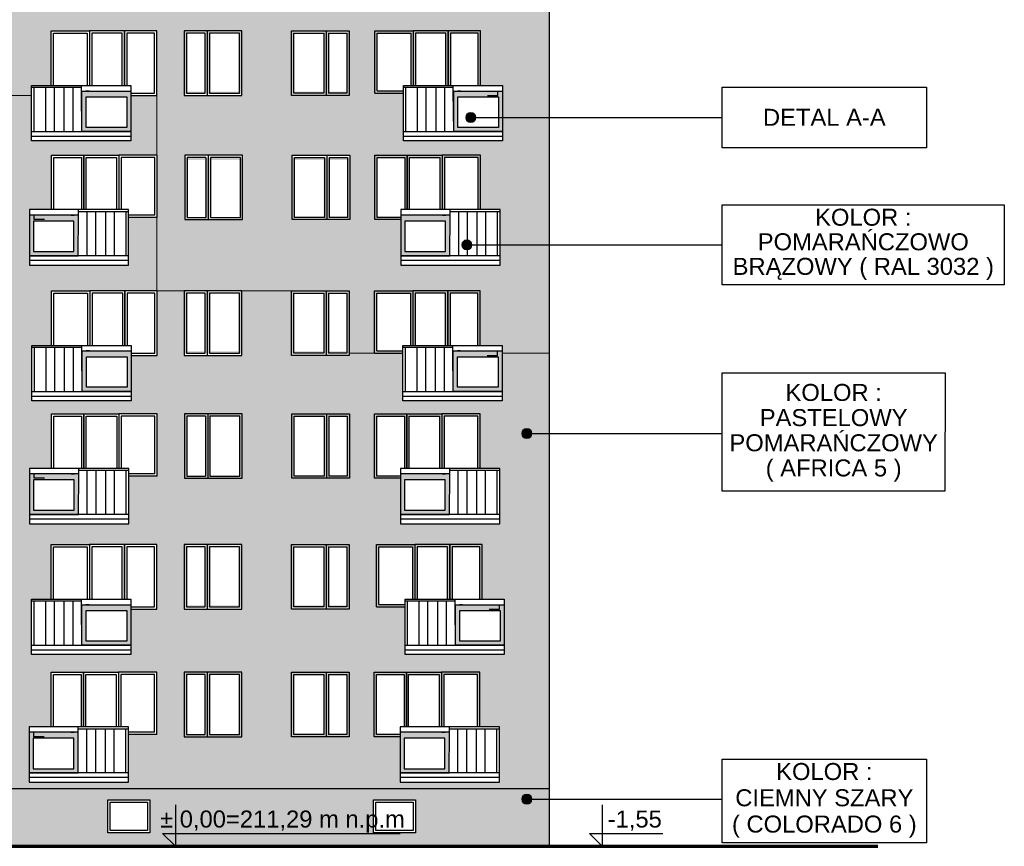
# Model space of a CAD drawing. Header units: millimetres. Extents: x 6874 to 479855, y -393105 to -20937.
# Tile 23 of 42: x 130191 to 151528, y -69029 to -51117. Entities that reach past the tile are written whole.
import ezdxf

# ---------------------------------------------------------------- set-up
doc = ezdxf.new("R2010")
doc.units = ezdxf.units.MM
doc.header["$MEASUREMENT"] = 0
for name, color, linetype, lineweight in [('Nowe_2D - Ogólne_Nr_pióra__1', 7, 'Continuous', 13), ('Nowe_2D - Ogólne_Nr_pióra__162', 254, 'Continuous', 25), ('Nowe_2D - Ogólne_Nr_pióra__19', 255, 'Continuous', 0), ('Nowe_2D - Ogólne_Nr_pióra__21', 7, 'Continuous', 70), ('Nowe_2D - Ogólne_Nr_pióra__41', 7, 'Continuous', 25), ('Nowe_Adnotacja - Teksty_Nr_pióra__1', 7, 'Continuous', 13)]:
    doc.layers.add(name, color=color, linetype=linetype, lineweight=lineweight)
doc.layers.add('Nowe_2D - Ogólne_Nr_pióra__103', color=7, linetype='Continuous', lineweight=13, true_color=0xffcc99)
doc.layers.add('Nowe_2D - Ogólne_Nr_pióra__221', color=7, linetype='Continuous', lineweight=0, true_color=0xe6e6e6)
doc.styles.add('STYL_AUTOMATYCZNY_5', font='arial.ttf')

msp = doc.modelspace()

# ---------------------------------------------------------------- hatches: boundary and pattern name
at = {"layer": 'Nowe_2D - Ogólne_Nr_pióra__1', "linetype": 'Continuous', "lineweight": 13}
h = msp.add_hatch(color=7, dxfattribs=at)
h.paths.add_polyline_path([(132599, -53543), (131540, -53543), (131540, -52665), (132599, -52665)])
h.paths.add_polyline_path([(132511, -53453), (131633, -53453), (131633, -52792), (132511, -52792)], flags=0)
h = msp.add_hatch(color=7, dxfattribs=at)
h.paths.add_polyline_path([(140655, -53543), (139596, -53543), (139596, -52665), (140655, -52665)])
h.paths.add_polyline_path([(140567, -53453), (139689, -53453), (139689, -52792), (140567, -52792)], flags=0)
for points in [[(140074, -53236, 1), (139856, -53236, 1)], [(139992, -55997, 1), (139774, -55997, 1)], [(141290, -60084, 1), (141071, -60084, 1)], [(141290, -68008, 1), (141071, -68008, 1)]]:
    msp.add_hatch(color=7, dxfattribs=at).paths.add_polyline_path(points)
h = msp.add_hatch(color=7, dxfattribs=at)
h.paths.add_polyline_path([(130401, -56232), (131460, -56232), (131460, -55353), (130401, -55353)])
h.paths.add_polyline_path([(130489, -56141), (131367, -56141), (131367, -55480), (130489, -55480)], flags=0)
h = msp.add_hatch(color=7, dxfattribs=at)
h.paths.add_polyline_path([(138452, -56232), (139511, -56232), (139511, -55353), (138452, -55353)])
h.paths.add_polyline_path([(138540, -56141), (139418, -56141), (139418, -55480), (138540, -55480)], flags=0)
h = msp.add_hatch(color=7, dxfattribs=at)
h.paths.add_polyline_path([(132606, -59173), (131547, -59173), (131547, -58295), (132606, -58295)])
h.paths.add_polyline_path([(132519, -59083), (131641, -59083), (131641, -58422), (132519, -58422)], flags=0)
h = msp.add_hatch(color=7, dxfattribs=at)
h.paths.add_polyline_path([(140647, -59173), (139588, -59173), (139588, -58295), (140647, -58295)])
h.paths.add_polyline_path([(140559, -59083), (139681, -59083), (139681, -58422), (140559, -58422)], flags=0)
h = msp.add_hatch(color=7, dxfattribs=at)
h.paths.add_polyline_path([(130404, -61838), (131463, -61838), (131463, -60959), (130404, -60959)])
h.paths.add_polyline_path([(130492, -61747), (131369, -61747), (131369, -61086), (130492, -61086)], flags=0)
h = msp.add_hatch(color=7, dxfattribs=at)
h.paths.add_polyline_path([(138444, -61838), (139503, -61838), (139503, -60959), (138444, -60959)])
h.paths.add_polyline_path([(138532, -61747), (139410, -61747), (139410, -61086), (138532, -61086)], flags=0)
h = msp.add_hatch(color=7, dxfattribs=at)
h.paths.add_polyline_path([(132599, -64673), (131540, -64673), (131540, -63795), (132599, -63795)])
h.paths.add_polyline_path([(132511, -64583), (131633, -64583), (131633, -63921), (132511, -63921)], flags=0)
h = msp.add_hatch(color=7, dxfattribs=at)
h.paths.add_polyline_path([(140692, -64673), (139633, -64673), (139633, -63795), (140692, -63795)])
h.paths.add_polyline_path([(140604, -64583), (139726, -64583), (139726, -63921), (140604, -63921)], flags=0)
h = msp.add_hatch(color=7, dxfattribs=at)
h.paths.add_polyline_path([(130396, -67438), (131455, -67438), (131455, -66559), (130396, -66559)])
h.paths.add_polyline_path([(130484, -67347), (131362, -67347), (131362, -66686), (130484, -66686)], flags=0)
h = msp.add_hatch(color=7, dxfattribs=at)
h.paths.add_polyline_path([(138437, -67438), (139495, -67438), (139495, -66559), (138437, -66559)])
h.paths.add_polyline_path([(138524, -67347), (139402, -67347), (139402, -66686), (138524, -66686)], flags=0)
at = {"layer": 'Nowe_2D - Ogólne_Nr_pióra__103', "linetype": 'Continuous', "lineweight": 0, "true_color": 0xbf9972}
h = msp.add_hatch(color=33, dxfattribs=at)
h.paths.add_polyline_path([(130449, -52761), (129660, -52761), (129660, -65961), (129904, -65961), (129904, -66343), (129684, -66343), (129684, -67779), (141673, -67779), (141673, -58341), (140647, -58341), (140647, -59173), (140647, -59375), (138497, -59375), (138497, -59274), (138497, -58341), (137878, -58341), (137331, -58341), (137331, -58391), (136081, -58391), (136081, -56991), (135007, -56991), (135007, -58391), (133757, -58391), (133757, -56991), (133173, -56991), (133173, -58391), (132606, -58391), (132606, -59173), (132606, -59375), (130456, -59375), (130456, -59274), (130456, -58175), (130883, -58175), (130883, -56991), (131713, -56991), (132473, -56991), (133165, -56991), (133165, -55400), (132551, -55400), (132551, -56433), (130401, -56433), (130401, -55233), (130880, -55233), (130880, -54050), (131580, -54050), (132340, -54050), (133165, -54050), (133165, -52761), (132599, -52761), (132599, -53745), (130449, -53745)])
h.paths.add_polyline_path([(130396, -67639), (132546, -67639), (132546, -66605), (133165, -66605), (133165, -65255), (132335, -65255), (131575, -65255), (130875, -65255), (130875, -66439), (130396, -66439)], flags=0)
h.paths.add_polyline_path([(132554, -62039), (132554, -61005), (133173, -61005), (133173, -59655), (132343, -59655), (131583, -59655), (130883, -59655), (130883, -60839), (130404, -60839), (130404, -62039)], flags=0)
h.paths.add_polyline_path([(132599, -64875), (132599, -63891), (133165, -63891), (133165, -62491), (132465, -62491), (131705, -62491), (130875, -62491), (130875, -63675), (130449, -63675), (130449, -64875)], flags=0)
h.paths.add_polyline_path([(133757, -65255), (133757, -66655), (135007, -66655), (135007, -65255)], flags=0)
h.paths.add_polyline_path([(133757, -62491), (133757, -63891), (135007, -63891), (135007, -62491)], flags=0)
h.paths.add_polyline_path([(135015, -61055), (135015, -59655), (133765, -59655), (133765, -61055)], flags=0)
h.paths.add_polyline_path([(137331, -63891), (137331, -62491), (136081, -62491), (136081, -63891)], flags=0)
h.paths.add_polyline_path([(136081, -66655), (137331, -66655), (137331, -65255), (136081, -65255)], flags=0)
h.paths.add_polyline_path([(136088, -59655), (136088, -61055), (137338, -61055), (137338, -59655)], flags=0)
h.paths.add_polyline_path([(137870, -65255), (137870, -66655), (138437, -66655), (138437, -67639), (140587, -67639), (140587, -66439), (140160, -66439), (140160, -65255), (139330, -65255), (138570, -65255)], flags=0)
h.paths.add_polyline_path([(137878, -61055), (138444, -61055), (138444, -62039), (140594, -62039), (140594, -60839), (140168, -60839), (140168, -59655), (139338, -59655), (138578, -59655), (137878, -59655)], flags=0)
h.paths.add_polyline_path([(137923, -62491), (137923, -63841), (138542, -63841), (138542, -64875), (140692, -64875), (140692, -63675), (140213, -63675), (140213, -62491), (139513, -62491), (138753, -62491)], flags=0)
at = {"layer": 'Nowe_2D - Ogólne_Nr_pióra__162', "linetype": 'Continuous', "lineweight": 25}
h = msp.add_hatch(color=254, dxfattribs=at)
h.paths.add_polyline_path([(129106, -68899), (129879, -68899), (129879, -69029), (141673, -69029), (141673, -67779), (129684, -67779), (129106, -67779)])
h.paths.add_polyline_path([(133012, -68734), (133012, -68024), (132102, -68024), (132102, -68734)], flags=0)
h.paths.add_polyline_path([(138766, -68734), (138766, -68024), (137856, -68024), (137856, -68734)], flags=0)
at = {"layer": 'Nowe_2D - Ogólne_Nr_pióra__19', "linetype": 'Continuous', "lineweight": 0}
h = msp.add_hatch(color=255, dxfattribs=at)
h.paths.add_polyline_path([(133757, -52725), (135007, -52725), (135007, -51325), (133757, -51325)])
h.paths.add_polyline_path([(134957, -51375), (134307, -51375), (134307, -52675), (134957, -52675)], flags=0)
h.paths.add_polyline_path([(134207, -52675), (134207, -51375), (133807, -51375), (133807, -52675)], flags=0)
h = msp.add_hatch(color=255, dxfattribs=at)
h.paths.add_polyline_path([(137331, -52725), (136081, -52725), (136081, -51325), (137331, -51325)])
h.paths.add_polyline_path([(136131, -51375), (136781, -51375), (136781, -52675), (136131, -52675)], flags=0)
h.paths.add_polyline_path([(136881, -52675), (136881, -51375), (137281, -51375), (137281, -52675)], flags=0)
h = msp.add_hatch(color=255, dxfattribs=at)
h.paths.add_polyline_path([(137340, -52725), (136090, -52725), (136090, -51325), (137340, -51325)])
h.paths.add_polyline_path([(136140, -51375), (136790, -51375), (136790, -52675), (136140, -52675)], flags=0)
h.paths.add_polyline_path([(136890, -52675), (136890, -51375), (137290, -51375), (137290, -52675)], flags=0)
for points in [[(138716, -51361), (137886, -51361), (137886, -52711), (138483, -52711), (138483, -52661), (137936, -52661), (137936, -51411), (138666, -51411), (138666, -52545), (138766, -52545), (138766, -51411), (139426, -51411), (139426, -52545), (139526, -52545), (139526, -51411), (140126, -51411), (140126, -52545), (140176, -52545), (140176, -51361), (139476, -51361)], [(138586, -54050), (137886, -54050), (137886, -55450), (138414, -55450), (138414, -55400), (137936, -55400), (137936, -54100), (138536, -54100), (138536, -55233), (138636, -55233), (138636, -54100), (139296, -54100), (139296, -55233), (139396, -55233), (139396, -54100), (140126, -54100), (140126, -55233), (140176, -55233), (140176, -54050), (139346, -54050)], [(138708, -56991), (137878, -56991), (137878, -58341), (138475, -58341), (138475, -58291), (137928, -58291), (137928, -57041), (138658, -57041), (138658, -58175), (138758, -58175), (138758, -57041), (139418, -57041), (139418, -58175), (139518, -58175), (139518, -57041), (140118, -57041), (140118, -58175), (140168, -58175), (140168, -56991), (139468, -56991)], [(138578, -59655), (137878, -59655), (137878, -61055), (138414, -61055), (138414, -61005), (137928, -61005), (137928, -59705), (138528, -59705), (138528, -60839), (138628, -60839), (138628, -59705), (139288, -59705), (139288, -60839), (139388, -60839), (139388, -59705), (140118, -59705), (140118, -60839), (140168, -60839), (140168, -59655), (139338, -59655)], [(138753, -62491), (137923, -62491), (137923, -63841), (138520, -63841), (138520, -63791), (137973, -63791), (137973, -62541), (138703, -62541), (138703, -63675), (138803, -63675), (138803, -62541), (139463, -62541), (139463, -63675), (139563, -63675), (139563, -62541), (140163, -62541), (140163, -63675), (140213, -63675), (140213, -62491), (139513, -62491)], [(138570, -65255), (137870, -65255), (137870, -66655), (138437, -66655), (138437, -66605), (137920, -66605), (137920, -65305), (138520, -65305), (138520, -66439), (138620, -66439), (138620, -65305), (139280, -65305), (139280, -66439), (139380, -66439), (139380, -65305), (140110, -65305), (140110, -66439), (140160, -66439), (140160, -65255), (139330, -65255)]]:
    msp.add_hatch(color=255, dxfattribs=at).paths.add_polyline_path(points)
h = msp.add_hatch(color=255, dxfattribs=at)
h.paths.add_polyline_path([(133757, -55505), (135007, -55505), (135007, -54105), (133757, -54105)])
h.paths.add_polyline_path([(134957, -54155), (134307, -54155), (134307, -55455), (134957, -55455)], flags=0)
h.paths.add_polyline_path([(134207, -55455), (134207, -54155), (133807, -54155), (133807, -55455)], flags=0)
h = msp.add_hatch(color=255, dxfattribs=at)
h.paths.add_polyline_path([(137331, -55505), (136081, -55505), (136081, -54105), (137331, -54105)])
h.paths.add_polyline_path([(136131, -54155), (136781, -54155), (136781, -55455), (136131, -55455)], flags=0)
h.paths.add_polyline_path([(136881, -55455), (136881, -54155), (137281, -54155), (137281, -55455)], flags=0)
h = msp.add_hatch(color=255, dxfattribs=at)
h.paths.add_polyline_path([(137340, -55505), (136090, -55505), (136090, -54105), (137340, -54105)])
h.paths.add_polyline_path([(136140, -54155), (136790, -54155), (136790, -55455), (136140, -55455)], flags=0)
h.paths.add_polyline_path([(136890, -55455), (136890, -54155), (137290, -54155), (137290, -55455)], flags=0)
h = msp.add_hatch(color=255, dxfattribs=at)
h.paths.add_polyline_path([(133757, -58355), (135007, -58355), (135007, -56955), (133757, -56955)])
h.paths.add_polyline_path([(134957, -57005), (134307, -57005), (134307, -58305), (134957, -58305)], flags=0)
h.paths.add_polyline_path([(134207, -58305), (134207, -57005), (133807, -57005), (133807, -58305)], flags=0)
h = msp.add_hatch(color=255, dxfattribs=at)
h.paths.add_polyline_path([(137331, -58355), (136081, -58355), (136081, -56955), (137331, -56955)])
h.paths.add_polyline_path([(136131, -57005), (136781, -57005), (136781, -58305), (136131, -58305)], flags=0)
h.paths.add_polyline_path([(136881, -58305), (136881, -57005), (137281, -57005), (137281, -58305)], flags=0)
h = msp.add_hatch(color=255, dxfattribs=at)
h.paths.add_polyline_path([(137340, -58355), (136090, -58355), (136090, -56955), (137340, -56955)])
h.paths.add_polyline_path([(136140, -57005), (136790, -57005), (136790, -58305), (136140, -58305)], flags=0)
h.paths.add_polyline_path([(136890, -58305), (136890, -57005), (137290, -57005), (137290, -58305)], flags=0)
h = msp.add_hatch(color=255, dxfattribs=at)
h.paths.add_polyline_path([(133757, -61055), (135007, -61055), (135007, -59655), (133757, -59655)])
h.paths.add_polyline_path([(134957, -59705), (134307, -59705), (134307, -61005), (134957, -61005)], flags=0)
h.paths.add_polyline_path([(134207, -61005), (134207, -59705), (133807, -59705), (133807, -61005)], flags=0)
h = msp.add_hatch(color=255, dxfattribs=at)
h.paths.add_polyline_path([(137331, -61055), (136081, -61055), (136081, -59655), (137331, -59655)])
h.paths.add_polyline_path([(136131, -59705), (136781, -59705), (136781, -61005), (136131, -61005)], flags=0)
h.paths.add_polyline_path([(136881, -61005), (136881, -59705), (137281, -59705), (137281, -61005)], flags=0)
h = msp.add_hatch(color=255, dxfattribs=at)
h.paths.add_polyline_path([(137340, -61055), (136090, -61055), (136090, -59655), (137340, -59655)])
h.paths.add_polyline_path([(136140, -59705), (136790, -59705), (136790, -61005), (136140, -61005)], flags=0)
h.paths.add_polyline_path([(136890, -61005), (136890, -59705), (137290, -59705), (137290, -61005)], flags=0)
h = msp.add_hatch(color=255, dxfattribs=at)
h.paths.add_polyline_path([(133757, -63855), (135007, -63855), (135007, -62455), (133757, -62455)])
h.paths.add_polyline_path([(134957, -62505), (134307, -62505), (134307, -63805), (134957, -63805)], flags=0)
h.paths.add_polyline_path([(134207, -63805), (134207, -62505), (133807, -62505), (133807, -63805)], flags=0)
h = msp.add_hatch(color=255, dxfattribs=at)
h.paths.add_polyline_path([(137331, -63855), (136081, -63855), (136081, -62455), (137331, -62455)])
h.paths.add_polyline_path([(136131, -62505), (136781, -62505), (136781, -63805), (136131, -63805)], flags=0)
h.paths.add_polyline_path([(136881, -63805), (136881, -62505), (137281, -62505), (137281, -63805)], flags=0)
h = msp.add_hatch(color=255, dxfattribs=at)
h.paths.add_polyline_path([(137340, -63855), (136090, -63855), (136090, -62455), (137340, -62455)])
h.paths.add_polyline_path([(136140, -62505), (136790, -62505), (136790, -63805), (136140, -63805)], flags=0)
h.paths.add_polyline_path([(136890, -63805), (136890, -62505), (137290, -62505), (137290, -63805)], flags=0)
h = msp.add_hatch(color=255, dxfattribs=at)
h.paths.add_polyline_path([(133757, -66655), (135007, -66655), (135007, -65255), (133757, -65255)])
h.paths.add_polyline_path([(134957, -65305), (134307, -65305), (134307, -66605), (134957, -66605)], flags=0)
h.paths.add_polyline_path([(134207, -66605), (134207, -65305), (133807, -65305), (133807, -66605)], flags=0)
h = msp.add_hatch(color=255, dxfattribs=at)
h.paths.add_polyline_path([(137331, -66655), (136081, -66655), (136081, -65255), (137331, -65255)])
h.paths.add_polyline_path([(136131, -65305), (136781, -65305), (136781, -66605), (136131, -66605)], flags=0)
h.paths.add_polyline_path([(136881, -66605), (136881, -65305), (137281, -65305), (137281, -66605)], flags=0)
h = msp.add_hatch(color=255, dxfattribs=at)
h.paths.add_polyline_path([(137340, -66655), (136090, -66655), (136090, -65255), (137340, -65255)])
h.paths.add_polyline_path([(136140, -65305), (136790, -65305), (136790, -66605), (136140, -66605)], flags=0)
h.paths.add_polyline_path([(136890, -66605), (136890, -65305), (137290, -65305), (137290, -66605)], flags=0)
at = {"layer": 'Nowe_2D - Ogólne_Nr_pióra__221', "linetype": 'Continuous', "lineweight": 0, "true_color": 0xe6e6e6}
h = msp.add_hatch(color=254, dxfattribs=at)
h.paths.add_polyline_path([(129660, -52761), (130449, -52761), (130449, -52545), (130875, -52545), (130875, -51361), (131705, -51361), (132465, -51361), (133165, -51361), (133165, -52761), (133165, -54050), (133170, -54050), (133170, -55400), (133165, -55400), (133165, -56991), (133173, -56991), (133757, -56991), (135007, -56991), (136081, -56991), (137331, -56991), (137331, -58341), (137878, -58341), (137878, -56991), (138708, -56991), (139468, -56991), (140168, -56991), (140168, -58175), (140647, -58175), (140647, -58341), (141673, -58341), (141673, -43005), (140191, -43005), (140191, -44189), (140617, -44189), (140617, -45389), (138467, -45389), (138467, -44405), (137901, -44405), (137901, -43005), (137331, -43005), (137331, -44405), (136081, -44405), (136081, -43005), (135007, -43005), (135007, -44405), (133757, -44405), (133757, -45761), (135007, -45761), (135007, -47161), (133757, -47161), (133165, -47161), (132599, -47161), (132599, -47943), (132599, -48145), (130449, -48145), (130449, -47161), (129660, -47161)])
h.paths.add_polyline_path([(130396, -49709), (130396, -50909), (132546, -50909), (132546, -49875), (133165, -49875), (133165, -48525), (132335, -48525), (131575, -48525), (130875, -48525), (130875, -49709)], flags=0)
h.paths.add_polyline_path([(133757, -51361), (133757, -52761), (135007, -52761), (135007, -51361)], flags=0)
h.paths.add_polyline_path([(135007, -49925), (135007, -48525), (133757, -48525), (133757, -49925)], flags=0)
h.paths.add_polyline_path([(135023, -55450), (135023, -54050), (133773, -54050), (133773, -55450)], flags=0)
h.paths.add_polyline_path([(136081, -45761), (136081, -47161), (137331, -47161), (137331, -45761)], flags=0)
h.paths.add_polyline_path([(137331, -49925), (137331, -48525), (136081, -48525), (136081, -49925)], flags=0)
h.paths.add_polyline_path([(136081, -51361), (136081, -52761), (137331, -52761), (137331, -51361)], flags=0)
h.paths.add_polyline_path([(136096, -54050), (136096, -55450), (137346, -55450), (137346, -54050)], flags=0)
h.paths.add_polyline_path([(137886, -55450), (138452, -55450), (138452, -56433), (140602, -56433), (140602, -55233), (140176, -55233), (140176, -54050), (139346, -54050), (138586, -54050), (137886, -54050)], flags=0)
h.paths.add_polyline_path([(138505, -52711), (138505, -53745), (140655, -53745), (140655, -52545), (140176, -52545), (140176, -51361), (139476, -51361), (138716, -51361), (137886, -51361), (137886, -52711)], flags=0)
h.paths.add_polyline_path([(138460, -49925), (138460, -50909), (140610, -50909), (140610, -49709), (140183, -49709), (140183, -48525), (139353, -48525), (138593, -48525), (137893, -48525), (137893, -49925)], flags=0)
h.paths.add_polyline_path([(137893, -45761), (137893, -47111), (138512, -47111), (138512, -48145), (140662, -48145), (140662, -46945), (140183, -46945), (140183, -45761), (139483, -45761), (138723, -45761)], flags=0)

# ---------------------------------------------------------------- linework, layer by layer
at = {"layer": 'Nowe_2D - Ogólne_Nr_pióra__1', "color": 7, "linetype": 'Continuous', "lineweight": 13, "flags": 128}
for points in [[(132599, -53543), (131540, -53543), (131540, -52665), (132599, -52665)], [(140655, -53543), (139596, -53543), (139596, -52665), (140655, -52665)], [(132511, -53453), (131633, -53453), (131633, -52792), (132511, -52792)], [(140567, -53453), (139689, -53453), (139689, -52792), (140567, -52792)], [(130401, -56232), (131460, -56232), (131460, -55353), (130401, -55353)], [(138452, -56232), (139511, -56232), (139511, -55353), (138452, -55353)], [(130489, -56141), (131367, -56141), (131367, -55480), (130489, -55480)], [(138540, -56141), (139418, -56141), (139418, -55480), (138540, -55480)], [(132606, -59173), (131547, -59173), (131547, -58295), (132606, -58295)], [(132519, -59083), (131641, -59083), (131641, -58422), (132519, -58422)], [(140647, -59173), (139588, -59173), (139588, -58295), (140647, -58295)], [(140559, -59083), (139681, -59083), (139681, -58422), (140559, -58422)], [(130404, -61838), (131463, -61838), (131463, -60959), (130404, -60959)], [(138444, -61838), (139503, -61838), (139503, -60959), (138444, -60959)], [(130492, -61747), (131369, -61747), (131369, -61086), (130492, -61086)], [(138532, -61747), (139410, -61747), (139410, -61086), (138532, -61086)], [(132599, -64673), (131540, -64673), (131540, -63795), (132599, -63795)], [(140692, -64673), (139633, -64673), (139633, -63795), (140692, -63795)], [(132511, -64583), (131633, -64583), (131633, -63921), (132511, -63921)], [(140604, -64583), (139726, -64583), (139726, -63921), (140604, -63921)], [(130396, -67438), (131455, -67438), (131455, -66559), (130396, -66559)], [(138437, -67438), (139495, -67438), (139495, -66559), (138437, -66559)], [(130484, -67347), (131362, -67347), (131362, -66686), (130484, -66686)], [(138524, -67347), (139402, -67347), (139402, -66686), (138524, -66686)]]:
    msp.add_lwpolyline(points, close=True, dxfattribs=at)
for points in [[(140074, -53236, 1), (139856, -53236, 1)], [(139992, -55997, 1), (139774, -55997, 1)], [(141290, -60084, 1), (141071, -60084, 1)], [(141290, -68008, 1), (141071, -68008, 1)]]:
    msp.add_lwpolyline(points, format="xyb", close=True, dxfattribs=at)
at = {"layer": 'Nowe_2D - Ogólne_Nr_pióra__103', "color": 31, "linetype": 'Continuous', "lineweight": 13, "true_color": 0xffcc99}
for points in [[(130449, -52761), (129660, -52761)], [(137331, -58391), (136081, -58391), (136081, -56991), (133165, -56991), (133165, -52761), (132609, -52761)], [(137878, -58341), (137331, -58341)], [(141681, -58341), (140647, -58341)]]:
    msp.add_lwpolyline(points, dxfattribs=at)
at = {"layer": 'Nowe_2D - Ogólne_Nr_pióra__21', "color": 7, "linetype": 'Continuous', "lineweight": 70}
msp.add_line((101172, -69029), (148786, -69029), dxfattribs=at)
at = {"layer": 'Nowe_2D - Ogólne_Nr_pióra__41', "color": 7, "linetype": 'Continuous', "lineweight": 25}
for p, q in [((134207, -51411), (134207, -52711)), ((134257, -51361), (134257, -52761)), ((134307, -51411), (134307, -52711)), ((136781, -51411), (136781, -52711)), ((136831, -51361), (136831, -52761)), ((136881, -51411), (136881, -52711)), ((139992, -53236), (145416, -53236)), ((130449, -53543), (132599, -53543)), ((138505, -53543), (140655, -53543)), ((130449, -53644), (132599, -53644)), ((130449, -53745), (130449, -53644)), ((138505, -53644), (140655, -53644)), ((138505, -53745), (138505, -53644)), ((134223, -54100), (134223, -55400)), ((134273, -54050), (134273, -55450)), ((134323, -54100), (134323, -55400)), ((136796, -54100), (136796, -55400)), ((136846, -54050), (136846, -55450)), ((136896, -54100), (136896, -55400)), ((139953, -55997), (145416, -55997)), ((132551, -56232), (130401, -56232)), ((140602, -56232), (138452, -56232)), ((132551, -56333), (130401, -56333)), ((132551, -56433), (132551, -56333)), ((140602, -56333), (138452, -56333)), ((140602, -56433), (140602, -56333)), ((134207, -57041), (134207, -58341)), ((134257, -56991), (134257, -58391)), ((134307, -57041), (134307, -58341)), ((136781, -57041), (136781, -58341)), ((136831, -56991), (136831, -58391)), ((136881, -57041), (136881, -58341)), ((130456, -59173), (132606, -59173)), ((130456, -59274), (132606, -59274)), ((130456, -59375), (130456, -59274)), ((138497, -59173), (140647, -59173)), ((138497, -59274), (140647, -59274)), ((138497, -59375), (138497, -59274)), ((134215, -59705), (134215, -61005)), ((134265, -59655), (134265, -61055)), ((134315, -59705), (134315, -61005)), ((136788, -59705), (136788, -61005)), ((136838, -59655), (136838, -61055)), ((136888, -59705), (136888, -61005)), ((141167, -60084), (145416, -60084)), ((132554, -61838), (130404, -61838)), ((140594, -61838), (138444, -61838)), ((132554, -61938), (130404, -61938)), ((132554, -62039), (132554, -61938)), ((140594, -61938), (138444, -61938)), ((140594, -62039), (140594, -61938)), ((134257, -62491), (134257, -63891)), ((136831, -62491), (136831, -63891)), ((134207, -62541), (134207, -63841)), ((134307, -62541), (134307, -63841)), ((136781, -62541), (136781, -63841)), ((136881, -62541), (136881, -63841)), ((130449, -64673), (132599, -64673)), ((130449, -64774), (132599, -64774)), ((130449, -64875), (130449, -64774)), ((138542, -64673), (140692, -64673)), ((138542, -64774), (140692, -64774)), ((138542, -64875), (138542, -64774)), ((134257, -65255), (134257, -66655)), ((136831, -65255), (136831, -66655)), ((134207, -65305), (134207, -66605)), ((134307, -65305), (134307, -66605)), ((136781, -65305), (136781, -66605)), ((136881, -65305), (136881, -66605)), ((132546, -67438), (130396, -67438)), ((132546, -67538), (130396, -67538)), ((132546, -67639), (132546, -67538)), ((140587, -67438), (138437, -67438)), ((140587, -67538), (138437, -67538)), ((140587, -67639), (140587, -67538)), ((141167, -68008), (145416, -68008))]:
    msp.add_line(p, q, dxfattribs=at)
for points in [[(113673, -33151), (113673, -69029), (141673, -69029), (141673, -33151)], [(130875, -52545), (130875, -51361), (131705, -51361), (131705, -52545)], [(130925, -52545), (130925, -51411), (131655, -51411), (131655, -52545)], [(132465, -52545), (132465, -51361), (131705, -51361), (131705, -52545)], [(132415, -52545), (132415, -51411), (131755, -51411), (131755, -52545)], [(132599, -52761), (133165, -52761), (133165, -51361), (132465, -51361), (132465, -52545)], [(132599, -52711), (133115, -52711), (133115, -51411), (132515, -51411), (132515, -52545)], [(134207, -51411), (133807, -51411), (133807, -52711), (134207, -52711)], [(134307, -52711), (134957, -52711), (134957, -51411), (134307, -51411)], [(136781, -52711), (136131, -52711), (136131, -51411), (136781, -51411)], [(136881, -51411), (137281, -51411), (137281, -52711), (136881, -52711)], [(137886, -52711), (137886, -51361), (138716, -51361), (138716, -52545)], [(137936, -52661), (137936, -51411), (138666, -51411), (138666, -52545)], [(139476, -52545), (139476, -51361), (138716, -51361), (138716, -52545)], [(139426, -52545), (139426, -51411), (138766, -51411), (138766, -52545)], [(140176, -52545), (140176, -51361), (139476, -51361), (139476, -52545)], [(140126, -52545), (140126, -51411), (139526, -51411), (139526, -52545)], [(131532, -52587), (130449, -52587)], [(130502, -53543), (130502, -52587)], [(130755, -53543), (130755, -52587)], [(130945, -53543), (130945, -52587)], [(131157, -53543), (131157, -52587)], [(131347, -53543), (131347, -52587)], [(131532, -52665), (131532, -52545)], [(131540, -52665), (131532, -52665)], [(131695, -52665), (131625, -52665)], [(137936, -52661), (138505, -52661)], [(139588, -52587), (138505, -52587)], [(138558, -53543), (138558, -52587)], [(138811, -53543), (138811, -52587)], [(139001, -53543), (139001, -52587)], [(139213, -53543), (139213, -52587)], [(139403, -53543), (139403, -52587)], [(139588, -52665), (139588, -52545)], [(139596, -52665), (139588, -52665)], [(139751, -52665), (139681, -52665)], [(140328, -52761), (140554, -52761), (140554, -52665)], [(137886, -52711), (138505, -52711)], [(130880, -55233), (130880, -54050), (131580, -54050), (131580, -55233)], [(130930, -55233), (130930, -54100), (131530, -54100), (131530, -55233)], [(131580, -55233), (131580, -54050), (132340, -54050), (132340, -55233)], [(131630, -55233), (131630, -54100), (132290, -54100), (132290, -55233)], [(133170, -55400), (133170, -54050), (132340, -54050), (132340, -55233)], [(133120, -55350), (133120, -54100), (132390, -54100), (132390, -55233)], [(134223, -54100), (133823, -54100), (133823, -55400), (134223, -55400)], [(134323, -55400), (134973, -55400), (134973, -54100), (134323, -54100)], [(136796, -55400), (136146, -55400), (136146, -54100), (136796, -54100)], [(136896, -54100), (137296, -54100), (137296, -55400), (136896, -55400)], [(138452, -55450), (137886, -55450), (137886, -54050), (138586, -54050), (138586, -55233)], [(138452, -55400), (137936, -55400), (137936, -54100), (138536, -54100), (138536, -55233)], [(138586, -55233), (138586, -54050), (139346, -54050), (139346, -55233)], [(138636, -55233), (138636, -54100), (139296, -54100), (139296, -55233)], [(140176, -55233), (140176, -54050), (139346, -54050), (139346, -55233)], [(140126, -55233), (140126, -54100), (139396, -54100), (139396, -55233)], [(131468, -55353), (131468, -55233)], [(139518, -55353), (139518, -55233)], [(130728, -55450), (130502, -55450), (130502, -55353)], [(131305, -55353), (131375, -55353)], [(131460, -55353), (131468, -55353)], [(131468, -55276), (132551, -55276)], [(131653, -56232), (131653, -55276)], [(131843, -56232), (131843, -55276)], [(132055, -56232), (132055, -55276)], [(132245, -56232), (132245, -55276)], [(132498, -56232), (132498, -55276)], [(133120, -55350), (132551, -55350)], [(133170, -55400), (132551, -55400)], [(139356, -55353), (139425, -55353)], [(139511, -55353), (139518, -55353)], [(139518, -55276), (140602, -55276)], [(139704, -56232), (139704, -55276)], [(139894, -56232), (139894, -55276)], [(140105, -56232), (140105, -55276)], [(140295, -56232), (140295, -55276)], [(140549, -56232), (140549, -55276)], [(130883, -58175), (130883, -56991), (131713, -56991), (131713, -58175)], [(130933, -58175), (130933, -57041), (131663, -57041), (131663, -58175)], [(132473, -58175), (132473, -56991), (131713, -56991), (131713, -58175)], [(132423, -58175), (132423, -57041), (131763, -57041), (131763, -58175)], [(132606, -58391), (133173, -58391), (133173, -56991), (132473, -56991), (132473, -58175)], [(132606, -58341), (133123, -58341), (133123, -57041), (132523, -57041), (132523, -58175)], [(134207, -57041), (133807, -57041), (133807, -58341), (134207, -58341)], [(134307, -58341), (134957, -58341), (134957, -57041), (134307, -57041)], [(136781, -58341), (136131, -58341), (136131, -57041), (136781, -57041)], [(136881, -57041), (137281, -57041), (137281, -58341), (136881, -58341)], [(137878, -58341), (137878, -56991), (138708, -56991), (138708, -58175)], [(137928, -58291), (137928, -57041), (138658, -57041), (138658, -58175)], [(139468, -58175), (139468, -56991), (138708, -56991), (138708, -58175)], [(139418, -58175), (139418, -57041), (138758, -57041), (138758, -58175)], [(140168, -58175), (140168, -56991), (139468, -56991), (139468, -58175)], [(140118, -58175), (140118, -57041), (139518, -57041), (139518, -58175)], [(131540, -58217), (130456, -58217)], [(130509, -59173), (130509, -58217)], [(130763, -59173), (130763, -58217)], [(130953, -59173), (130953, -58217)], [(131164, -59173), (131164, -58217)], [(131355, -59173), (131355, -58217)], [(131540, -58295), (131540, -58175)], [(139581, -58217), (138497, -58217)], [(138550, -59173), (138550, -58217)], [(138804, -59173), (138804, -58217)], [(138994, -59173), (138994, -58217)], [(139205, -59173), (139205, -58217)], [(139395, -59173), (139395, -58217)], [(139581, -58295), (139581, -58175)], [(131547, -58295), (131540, -58295)], [(131702, -58295), (131633, -58295)], [(137878, -58341), (138497, -58341)], [(137928, -58291), (138497, -58291)], [(139588, -58295), (139581, -58295)], [(139743, -58295), (139674, -58295)], [(140321, -58391), (140547, -58391), (140547, -58295)], [(130883, -60839), (130883, -59655), (131583, -59655), (131583, -60839)], [(130933, -60839), (130933, -59705), (131533, -59705), (131533, -60839)], [(131583, -60839), (131583, -59655), (132343, -59655), (132343, -60839)], [(131633, -60839), (131633, -59705), (132293, -59705), (132293, -60839)], [(133173, -61005), (133173, -59655), (132343, -59655), (132343, -60839)], [(133123, -60955), (133123, -59705), (132393, -59705), (132393, -60839)], [(134215, -59705), (133815, -59705), (133815, -61005), (134215, -61005)], [(134315, -61005), (134965, -61005), (134965, -59705), (134315, -59705)], [(136788, -61005), (136138, -61005), (136138, -59705), (136788, -59705)], [(136888, -59705), (137288, -59705), (137288, -61005), (136888, -61005)], [(138444, -61055), (137878, -61055), (137878, -59655), (138578, -59655), (138578, -60839)], [(138444, -61005), (137928, -61005), (137928, -59705), (138528, -59705), (138528, -60839)], [(138578, -60839), (138578, -59655), (139338, -59655), (139338, -60839)], [(138628, -60839), (138628, -59705), (139288, -59705), (139288, -60839)], [(140168, -60839), (140168, -59655), (139338, -59655), (139338, -60839)], [(140118, -60839), (140118, -59705), (139388, -59705), (139388, -60839)], [(130730, -61055), (130504, -61055), (130504, -60959)], [(131308, -60959), (131377, -60959)], [(131463, -60959), (131470, -60959)], [(131470, -60959), (131470, -60839)], [(131470, -60881), (132554, -60881)], [(131656, -61838), (131656, -60881)], [(131846, -61838), (131846, -60881)], [(132057, -61838), (132057, -60881)], [(132247, -61838), (132247, -60881)], [(132501, -61838), (132501, -60881)], [(133123, -60955), (132554, -60955)], [(133173, -61005), (132554, -61005)], [(139348, -60959), (139418, -60959)], [(139503, -60959), (139511, -60959)], [(139511, -60959), (139511, -60839)], [(139511, -60881), (140594, -60881)], [(139696, -61838), (139696, -60881)], [(139886, -61838), (139886, -60881)], [(140098, -61838), (140098, -60881)], [(140288, -61838), (140288, -60881)], [(140541, -61838), (140541, -60881)], [(130875, -63675), (130875, -62491), (131705, -62491), (131705, -63675)], [(132465, -63675), (132465, -62491), (131705, -62491), (131705, -63675)], [(132599, -63891), (133165, -63891), (133165, -62491), (132465, -62491), (132465, -63675)], [(137923, -63841), (137923, -62491), (138753, -62491), (138753, -63675)], [(139513, -63675), (139513, -62491), (138753, -62491), (138753, -63675)], [(140213, -63675), (140213, -62491), (139513, -62491), (139513, -63675)], [(130925, -63675), (130925, -62541), (131655, -62541), (131655, -63675)], [(132415, -63675), (132415, -62541), (131755, -62541), (131755, -63675)], [(132599, -63841), (133115, -63841), (133115, -62541), (132515, -62541), (132515, -63675)], [(134207, -62541), (133807, -62541), (133807, -63841), (134207, -63841)], [(134307, -63841), (134957, -63841), (134957, -62541), (134307, -62541)], [(136781, -63841), (136131, -63841), (136131, -62541), (136781, -62541)], [(136881, -62541), (137281, -62541), (137281, -63841), (136881, -63841)], [(137973, -63791), (137973, -62541), (138703, -62541), (138703, -63675)], [(139463, -63675), (139463, -62541), (138803, -62541), (138803, -63675)], [(140163, -63675), (140163, -62541), (139563, -62541), (139563, -63675)], [(131532, -63717), (130449, -63717)], [(130502, -64673), (130502, -63717)], [(130755, -64673), (130755, -63717)], [(130945, -64673), (130945, -63717)], [(131157, -64673), (131157, -63717)], [(131347, -64673), (131347, -63717)], [(131532, -63795), (131532, -63675)], [(131540, -63795), (131532, -63795)], [(131695, -63795), (131625, -63795)], [(137973, -63791), (138542, -63791)], [(139626, -63717), (138542, -63717)], [(138595, -64673), (138595, -63717)], [(138849, -64673), (138849, -63717)], [(139039, -64673), (139039, -63717)], [(139250, -64673), (139250, -63717)], [(139440, -64673), (139440, -63717)], [(139626, -63795), (139626, -63675)], [(139633, -63795), (139626, -63795)], [(139788, -63795), (139719, -63795)], [(140366, -63891), (140592, -63891), (140592, -63795)], [(137923, -63841), (138542, -63841)], [(130875, -66439), (130875, -65255), (131575, -65255), (131575, -66439)], [(131575, -66439), (131575, -65255), (132335, -65255), (132335, -66439)], [(133165, -66605), (133165, -65255), (132335, -65255), (132335, -66439)], [(138437, -66655), (137870, -66655), (137870, -65255), (138570, -65255), (138570, -66439)], [(138570, -66439), (138570, -65255), (139330, -65255), (139330, -66439)], [(140160, -66439), (140160, -65255), (139330, -65255), (139330, -66439)], [(130925, -66439), (130925, -65305), (131525, -65305), (131525, -66439)], [(131625, -66439), (131625, -65305), (132285, -65305), (132285, -66439)], [(133115, -66555), (133115, -65305), (132385, -65305), (132385, -66439)], [(134207, -65305), (133807, -65305), (133807, -66605), (134207, -66605)], [(134307, -66605), (134957, -66605), (134957, -65305), (134307, -65305)], [(136781, -66605), (136131, -66605), (136131, -65305), (136781, -65305)], [(136881, -65305), (137281, -65305), (137281, -66605), (136881, -66605)], [(138437, -66605), (137920, -66605), (137920, -65305), (138520, -65305), (138520, -66439)], [(138620, -66439), (138620, -65305), (139280, -65305), (139280, -66439)], [(140110, -66439), (140110, -65305), (139380, -65305), (139380, -66439)], [(130722, -66655), (130496, -66655), (130496, -66559)], [(131300, -66559), (131369, -66559)], [(131455, -66559), (131462, -66559)], [(131462, -66559), (131462, -66439)], [(131462, -66481), (132546, -66481)], [(131648, -67438), (131648, -66481)], [(131838, -67438), (131838, -66481)], [(132049, -67438), (132049, -66481)], [(132239, -67438), (132239, -66481)], [(132493, -67438), (132493, -66481)], [(133115, -66555), (132546, -66555)], [(139341, -66559), (139410, -66559)], [(139495, -66559), (139503, -66559)], [(139503, -66559), (139503, -66439)], [(139503, -66481), (140587, -66481)], [(139688, -67438), (139688, -66481)], [(139878, -67438), (139878, -66481)], [(140090, -67438), (140090, -66481)], [(140280, -67438), (140280, -66481)], [(140533, -67438), (140533, -66481)], [(133165, -66605), (132546, -66605)], [(129106, -67779), (141673, -67779)], [(133565, -68129), (133565, -69029), (133285, -68749), (138439, -68749)], [(142817, -68129), (142817, -69029), (142537, -68749), (144125, -68749)]]:
    msp.add_lwpolyline(points, dxfattribs=at)
for points in [[(133757, -52761), (135007, -52761), (135007, -51361), (133757, -51361)], [(137331, -52761), (136081, -52761), (136081, -51361), (137331, -51361)], [(132599, -53745), (130449, -53745), (130449, -52545), (132599, -52545)], [(132599, -53543), (131540, -53543), (131532, -52665), (132599, -52665)], [(140655, -53745), (138505, -53745), (138505, -52545), (140655, -52545)], [(140655, -53543), (139596, -53543), (139588, -52665), (140655, -52665)], [(145416, -52582), (149839, -52582), (149839, -53891), (145416, -53891)], [(132511, -53453), (131633, -53453), (131633, -52792), (132511, -52792)], [(140567, -53453), (139689, -53453), (139689, -52792), (140567, -52792)], [(133773, -55450), (135023, -55450), (135023, -54050), (133773, -54050)], [(137346, -55450), (136096, -55450), (136096, -54050), (137346, -54050)], [(130401, -56433), (132551, -56433), (132551, -55233), (130401, -55233)], [(138452, -56433), (140602, -56433), (140602, -55233), (138452, -55233)], [(145416, -55129), (151528, -55129), (151528, -56865), (145416, -56865)], [(130401, -56232), (131460, -56232), (131468, -55353), (130401, -55353)], [(138452, -56232), (139511, -56232), (139518, -55353), (138452, -55353)], [(130489, -56141), (131367, -56141), (131367, -55480), (130489, -55480)], [(138540, -56141), (139418, -56141), (139418, -55480), (138540, -55480)], [(133757, -58391), (135007, -58391), (135007, -56991), (133757, -56991)], [(137331, -58391), (136081, -58391), (136081, -56991), (137331, -56991)], [(132606, -59375), (130456, -59375), (130456, -58175), (132606, -58175)], [(140647, -59375), (138497, -59375), (138497, -58175), (140647, -58175)], [(132606, -59173), (131547, -59173), (131540, -58295), (132606, -58295)], [(132519, -59083), (131641, -59083), (131641, -58422), (132519, -58422)], [(140647, -59173), (139588, -59173), (139581, -58295), (140647, -58295)], [(140559, -59083), (139681, -59083), (139681, -58422), (140559, -58422)], [(145416, -58773), (150243, -58773), (150239, -61332), (145416, -61332)], [(133765, -61055), (135015, -61055), (135015, -59655), (133765, -59655)], [(137338, -61055), (136088, -61055), (136088, -59655), (137338, -59655)], [(130404, -62039), (132554, -62039), (132554, -60839), (130404, -60839)], [(130404, -61838), (131463, -61838), (131470, -60959), (130404, -60959)], [(138444, -62039), (140594, -62039), (140594, -60839), (138444, -60839)], [(138444, -61838), (139503, -61838), (139511, -60959), (138444, -60959)], [(130492, -61747), (131369, -61747), (131369, -61086), (130492, -61086)], [(138532, -61747), (139410, -61747), (139410, -61086), (138532, -61086)], [(133757, -63891), (135007, -63891), (135007, -62491), (133757, -62491)], [(137331, -63891), (136081, -63891), (136081, -62491), (137331, -62491)], [(132599, -64875), (130449, -64875), (130449, -63675), (132599, -63675)], [(132599, -64673), (131540, -64673), (131532, -63795), (132599, -63795)], [(140692, -64875), (138542, -64875), (138542, -63675), (140692, -63675)], [(140692, -64673), (139633, -64673), (139626, -63795), (140692, -63795)], [(132511, -64583), (131633, -64583), (131633, -63921), (132511, -63921)], [(140604, -64583), (139726, -64583), (139726, -63921), (140604, -63921)], [(133757, -66655), (135007, -66655), (135007, -65255), (133757, -65255)], [(137331, -66655), (136081, -66655), (136081, -65255), (137331, -65255)], [(130396, -67639), (132546, -67639), (132546, -66439), (130396, -66439)], [(130396, -67438), (131455, -67438), (131462, -66559), (130396, -66559)], [(138437, -67639), (140587, -67639), (140587, -66439), (138437, -66439)], [(138437, -67438), (139495, -67438), (139503, -66559), (138437, -66559)], [(130484, -67347), (131362, -67347), (131362, -66686), (130484, -66686)], [(138524, -67347), (139402, -67347), (139402, -66686), (138524, -66686)], [(145416, -67140), (149839, -67140), (149839, -68954), (145416, -68954)], [(133012, -68734), (132102, -68734), (132102, -68024), (133012, -68024)], [(138766, -68734), (137856, -68734), (137856, -68024), (138766, -68024)], [(132962, -68684), (132152, -68684), (132152, -68074), (132962, -68074)], [(138716, -68684), (137906, -68684), (137906, -68074), (138716, -68074)]]:
    msp.add_lwpolyline(points, close=True, dxfattribs=at)

# ---------------------------------------------------------------- texts
at = {"layer": 'Nowe_Adnotacja - Teksty_Nr_pióra__1', "color": 7, "linetype": 'Continuous', "lineweight": 13, "char_height": 368.38, "style": 'STYL_AUTOMATYCZNY_5'}
for s, insert, attachment_point in [('\\A1;{\\pqc;\\fArial|b0|i0|c238|p0;\\W1.000000;DETAL A-A}', (147628, -53048), 2), ('\\A1;{\\pql;\\fArial|b0|i0|c238|p0;\\W1.000000;± 0,00=211,29 m n.p.m}', (133234, -68254), 1), ('\\A1;{\\pqc;\\fArial|b0|i0|c238|p0;\\W1.000000;-1,55}', (143520, -68254), 2)]:
    msp.add_mtext(s, dxfattribs=dict(at, insert=insert, attachment_point=attachment_point))
at = {"layer": 'Nowe_Adnotacja - Teksty_Nr_pióra__1', "color": 7, "linetype": 'Continuous', "lineweight": 13, "attachment_point": 2, "style": 'STYL_AUTOMATYCZNY_5'}
for s, insert, char_height, width, line_spacing_factor in [('\\A1;{\\pqc;\\fArial|b0|i0|c238|p0;\\W1.000000;KOLOR :\\P\\pqc;\\fArial|b0|i0|c238|p0;\\W1.000000;POMARAŃCZOWO BRĄZOWY ( RAL 3032\\fArial|b0|i0|c238|p0;\\W1.000000; \\fArial|b0|i0|c238|p0;\\W1.000000;)}', (148472, -55213), 368.384, 6111.85, 0.867063), ('\\A1;{\\pqc;\\fArial|b0|i0|c238|p0;\\W1.000000;KOLOR :\\P\\pqc;\\fArial|b0|i0|c238|p0;\\W1.000000;PASTELOWY POMARAŃCZOWY\\P\\pqc;\\fArial|b0|i0|c238|p0;\\W1.000000;( AFRICA 5 )}', (147830, -59010), 368.38, 4827.29, 0.888083)]:
    msp.add_mtext(s, dxfattribs=dict(at, insert=insert, char_height=char_height, width=width, line_spacing_factor=line_spacing_factor))
at = {"layer": 'Nowe_Adnotacja - Teksty_Nr_pióra__1', "color": 7, "linetype": 'Continuous', "lineweight": 13, "insert": (147628, -67224), "char_height": 368.38, "attachment_point": 2, "line_spacing_factor": 0.927174, "style": 'STYL_AUTOMATYCZNY_5'}
msp.add_mtext('\\A1;{\\pqc;\\fArial|b0|i0|c238|p0;\\W1.000000;KOLOR :\\P\\pqc;\\fArial|b0|i0|c238|p0;\\W1.000000;CIEMNY SZARY\\P\\pqc;\\fArial|b0|i0|c238|p0;\\W1.000000;( COLORADO 6 )}', dxfattribs=at)

doc.saveas('drawing.dxf')
